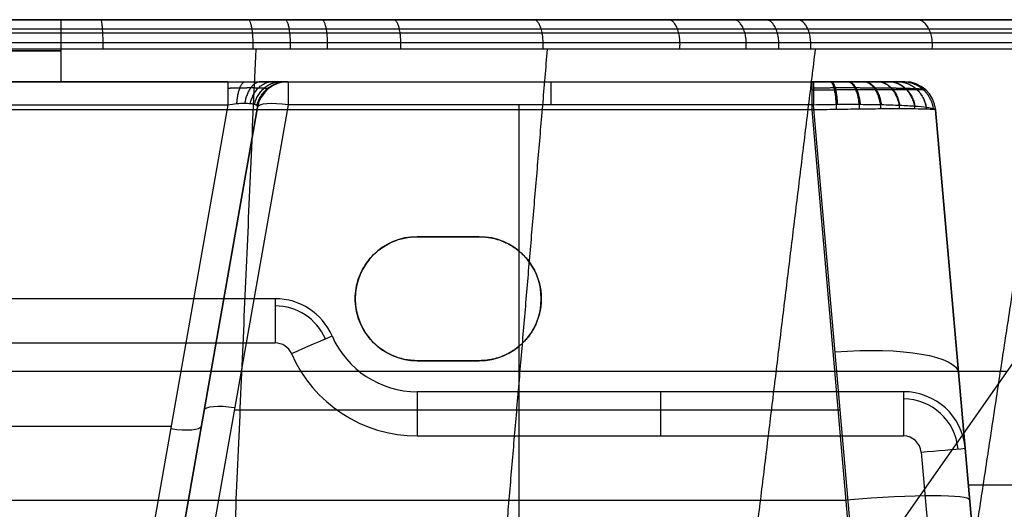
# Model space of a CAD drawing. Header units: millimetres. Extents: x -249 to 249, y -500 to 303.
# Tile 173 of 174: x 11 to 170, y 74 to 153. Entities that reach past the tile are written whole.
import ezdxf

# ---------------------------------------------------------------- set-up
doc = ezdxf.new("R2010")
doc.units = ezdxf.units.MM
doc.header["$MEASUREMENT"] = 0
doc.layers.add('Predefinito', color=7, linetype='Continuous', true_color=0x000000)

# ---------------------------------------------------------------- blocks, each defined once
blk = doc.blocks.new('FORMA50 LAVABO')
at = {"layer": 'Predefinito'}
for p, q in [((17.5, 0, -181.19), (17.5, -10, -181.19)), ((133.73, -108.66, -90.88), (207.22, -3.71, -119.01)), ((7.77, -10, -210.17), (138.66, -10, -210.17)), ((44.47, -10, -152.22), (7.77, -10, -152.22)), ((14.82, -10, -171.88), (153.61, -10, -171.88)), ((-44.47, -13.71, -147.39), (44.47, -13.71, -147.39)), ((44.47, -13.71, -147.39), (26.19, -117.41, -119.6)), ((31.11, -116.98, -114.77), (49.25, -14.13, -142.33)), ((49.25, -14.13, -131.51), (31.89, -112.56, -105.14)), ((54.17, -13.71, -126.68), (36.82, -112.13, -100.31)), ((54.17, -13.71, -126.68), (36.82, -112.13, -100.31)), ((91.36, -13.71, -126.68), (91.36, -111.79, -100.4)), ((145.9, -93.86, -105.2), (138.89, -13.71, -126.68)), ((145.9, -93.86, -105.2), (138.89, -13.71, -126.68)), ((138.66, -14.56, -215.15), (-138.66, -14.56, -215.15)), ((149.68, -140.44, -226.16), (138.66, -14.56, -215.15)), ((158.59, -14.56, -146.69), (165.83, -97.3, -124.52)), ((169.6, -140.44, -206.24), (158.59, -14.56, -195.23)), ((158.59, -14.56, -150.51), (169.6, -140.44, -150.51)), ((75, -35, -216.94), (75, -35, -250)), ((75, -35, -233.47), (85, -35, -233.47)), ((80, -35, -250), (80, -35, -216.94)), ((65, -45, -217.81), (65, -45, -250)), ((95, -45, -250), (95, -45, -217.81)), ((75, -55, -250), (75, -55, -218.69)), ((75, -55, -234.34), (85, -55, -234.34)), ((80, -55, -218.69), (80, -55, -250)), ((85, -55, -218.69), (85, -55, -250)), ((-170.13, -56.67, -104.81), (170.13, -56.67, -104.81)), ((45.49, -62.92, -113.49), (143.2, -62.92, -113.49)), ((-35.33, -65.56, -133.49), (35.33, -65.56, -133.49)), ((156.25, -69.75, -247), (162.83, -145, -247)), ((170, -145, -250), (163.36, -69.13, -250)), ((163.88, -75, -250), (235, -75, -250)), ((-144.17, -77.5, -220.66), (144.17, -77.5, -220.66)), ((164.09, -77.5, -129.83), (164.09, -77.5, -200.73))]:
    blk.add_line(p, q, dxfattribs=at)
at = {"layer": 'Predefinito', "extrusion": (0, 1, 0)}
for centre, radius, end in [((0, 0), 243.6, 180), ((0, -181.19, -5), 17.5, 270), ((0, -181.19, -10), 17.5, 270)]:
    blk.add_arc(centre, radius, 90, end, dxfattribs=at)
at = {"layer": 'Predefinito', "extrusion": (0, 1, -7.0434e-34)}
blk.add_arc((0, -181.19), 17.5, 90, 270, dxfattribs=at)
at = {"layer": 'Predefinito', "extrusion": (-2.78127e-17, 1, -3.70836e-17)}
blk.add_arc((0, 0, -2.13), 239.51, 90, 180, dxfattribs=at)
at = {"layer": 'Predefinito', "extrusion": (1, -3.14157e-14, -5.66675e-16)}
blk.add_arc((-15, -152.22, 44.47), 5, 0, 75, dxfattribs=at)
at = {"layer": 'Predefinito'}
for centre, radius, start, end in [((54.17, -15, -131.51), 5, 90, 170), ((54.17, -15, -142.33), 5, 90, 170), ((54.17, -15, -136.92), 5, 90, 170), ((153.61, -15, -195.23), 5, 5, 90), ((153.61, -15, -146.69), 5, 5, 90), ((153.61, -15, -170.96), 5, 5, 90), ((75, -45, -250), 10, 90, 270), ((75, -45, -233.47), 10, 90, 270), ((85, -45, -250), 10, 0, 90), ((85, -45, -233.47), 10, 0, 90), ((52.09, -55, -250), 10, 23.5782, 90), ((85, -45, -250), 10, 270, 0), ((85, -45, -233.91), 10, 270, 0), ((52.09, -55, -248.98), 8.83, 23.5782, 90), ((52.09, -55, -247), 2.86, 23.5782, 90), ((75, -45, -250), 15, 203.5782, 270), ((75, -45, -247), 22.14, 203.5782, 270), ((153.4, -70, -250), 10, 5, 90), ((153.4, -70, -248.98), 8.83, 5, 90), ((153.4, -70, -247), 2.86, 5, 90)]:
    blk.add_arc(centre, radius, start, end, dxfattribs=at)
at = {"layer": 'Predefinito', "extrusion": (1, -1.63881e-14, -3.46432e-14)}
blk.add_arc((-15, -131.51, 54.17), 5, 0, 75, dxfattribs=at)
at = {"layer": 'Predefinito', "extrusion": (1, 0, 0)}
for centre, radius, start, end in [((-15, -131.51, 96.53), 5, 0, 75), ((-67.14, -257, 114.2), 10, 44.427, 90)]:
    blk.add_arc(centre, radius, start, end, dxfattribs=at)
at = {"layer": 'Predefinito', "extrusion": (1, 8.50224e-14, -2.2056e-13)}
blk.add_arc((-15, -210.17, 138.66), 5, 275, 0, dxfattribs=at)
at = {"layer": 'Predefinito', "extrusion": (1, 1.1025e-13, -9.56022e-15)}
blk.add_arc((-15, -131.51, 138.89), 5, 0, 75, dxfattribs=at)
at = {"layer": 'Predefinito', "extrusion": (0.167901, 0.952213, -0.255145)}
for centre, start, end in [((-55.95, -128.53, 28.37), 0, 87.4241), ((-55.95, -128.53, -22.95), 0, 87.4241), ((-45.95, -138.99, -22.89), 180, 267.4241)]:
    blk.add_arc(centre, 5, start, end, dxfattribs=at)
at = {"layer": 'Predefinito', "extrusion": (1, -5.95967e-15, -1.41868e-14)}
blk.add_arc((-52.14, -257, 52.09), 10, 44.427, 90, dxfattribs=at)
at = {"layer": 'Predefinito', "extrusion": (-0.4, 0.916515, -1.40628e-15)}
blk.add_arc((-28.6, -257, -71.24), 10, 90, 135.573, dxfattribs=at)
at = {"layer": 'Predefinito', "extrusion": (-0.084207, 0.962495, -0.2579)}
blk.add_arc((-136.72, -149.03, -33.65), 20, 91.2926, 180, dxfattribs=at)
at = {"layer": 'Predefinito', "extrusion": (1, -3.98276e-16, 3.78886e-15)}
blk.add_arc((-67.14, -257, 75), 10, 44.427, 90, dxfattribs=at)
at = {"layer": 'Predefinito', "extrusion": (1, -3.45052e-14, -5.3717e-14)}
blk.add_arc((-67.14, -257, 153.4), 10, 44.427, 90, dxfattribs=at)
at = {"layer": 'Predefinito', "extrusion": (-0.087156, 0.996195, 1.24345e-14)}
blk.add_arc((-149.57, -257, -83.1), 10, 90, 135.573, dxfattribs=at)
at = {"layer": 'Predefinito', "extrusion": (-0.086827, 0.992433, 0.086827)}
blk.add_arc((-136.72, -192.03, -108.59), 20, 180, 269.5648, dxfattribs=at)
at = {"layer": 'Predefinito'}
for points in [[(245.12, 0, -250), (122.56, 0, -250), (0, 0, -250)], [(-207.22, 0, -123.84), (0, 0, -123.84), (207.22, 0, -123.84)], [(207.22, -3.71, -119.01), (0, -3.71, -119.01), (-207.22, -3.71, -119.01)], [(48.95, -4.78, 244.19), (45.77, -77.39, 230.01), (42.58, -150, 215.84)], [(95.95, -4.78, 229.82), (89.77, -77.39, 216.66), (83.59, -150, 203.5)], [(139.16, -4.78, 206.53), (130.32, -77.39, 194.98), (121.48, -150, 183.42)], [(176.89, -4.78, 175.31), (165.86, -77.39, 165.81), (154.82, -150, 156.3)], [(54.17, -10, -131.51), (96.53, -10, -131.51), (138.89, -10, -131.51)], [(54.17, -10, -142.33), (54.17, -10, -136.92), (54.17, -10, -131.51)], [(153.61, -10, -146.69), (153.61, -10, -170.96), (153.61, -10, -195.23)], [(49.25, -14.13, -142.33), (49.25, -14.13, -136.92), (49.25, -14.13, -131.51)], [(138.89, -13.71, -126.68), (96.53, -13.71, -126.68), (54.17, -13.71, -126.68)], [(158.59, -14.56, -195.23), (158.59, -14.56, -170.96), (158.59, -14.56, -146.69)], [(75, -35, -216.94), (80, -35, -216.94), (85, -35, -216.94)], [(85, -35, -250), (80, -35, -250), (75, -35, -250)], [(85, -35, -216.94), (85, -35, -233.47), (85, -35, -250)], [(52.09, -45, -250), (0, -45, -250), (-52.09, -45, -250)], [(-52.09, -52.14, -247), (0, -52.14, -247), (52.09, -52.14, -247)], [(85, -55, -218.69), (80, -55, -218.69), (75, -55, -218.69)], [(75, -55, -250), (80, -55, -250), (85, -55, -250)], [(153.4, -60, -250), (114.2, -60, -250), (75, -60, -250)], [(75, -67.14, -247), (114.2, -67.14, -247), (153.4, -67.14, -247)]]:
    blk.add_open_spline(points, degree=2, dxfattribs=at)
for points, weights, knots in [([(-248.21, -1.46, 0), (-248.21, -1.46, 4.09), (-248.11, -1.46, 8.17), (-247.81, -1.46, 14.3), (-247.68, -1.46, 16.35), (-247.38, -1.46, 20.43), (-247.2, -1.46, 22.48), (-246.19, -1.46, 32.65), (-244.99, -1.46, 40.68), (-241.82, -1.46, 56.56), (-239.85, -1.46, 64.4), (-235.15, -1.46, 79.88), (-232.41, -1.46, 87.53), (-228.5, -1.46, 96.96), (-227.7, -1.46, 98.84), (-226.03, -1.46, 102.58), (-225.18, -1.46, 104.44), (-222.56, -1.46, 109.98), (-220.72, -1.46, 113.61), (-214.98, -1.46, 124.33), (-210.82, -1.46, 131.26), (-201.86, -1.46, 144.66), (-197.06, -1.46, 151.14), (-186.79, -1.46, 163.66), (-181.34, -1.46, 169.69), (-169.74, -1.46, 181.29), (-163.71, -1.46, 186.75), (-151.17, -1.46, 197.04), (-144.67, -1.46, 201.86), (-131.22, -1.46, 210.85), (-124.26, -1.46, 215.03), (-115.27, -1.46, 219.84), (-113.45, -1.46, 220.78), (-109.8, -1.46, 222.62), (-107.96, -1.46, 223.52), (-102.41, -1.46, 226.14), (-98.68, -1.46, 227.79), (-87.42, -1.46, 232.45), (-79.79, -1.46, 235.18), (-64.32, -1.46, 239.87), (-56.47, -1.46, 241.84), (-44.53, -1.46, 244.22), (-40.53, -1.46, 244.92), (-34.47, -1.46, 245.82), (-32.44, -1.46, 246.09), (-28.38, -1.46, 246.59), (-26.34, -1.46, 246.82), (-16.17, -1.46, 247.82), (-8.06, -1.46, 248.22), (8.13, -1.46, 248.21), (16.2, -1.46, 247.82), (32.31, -1.46, 246.24), (40.34, -1.46, 245.05), (50.36, -1.46, 243.06), (52.36, -1.46, 242.64), (56.36, -1.46, 241.74), (58.35, -1.46, 241.27), (64.29, -1.46, 239.78), (68.22, -1.46, 238.69), (79.87, -1.46, 235.15), (87.49, -1.46, 232.42), (102.44, -1.46, 226.23), (109.77, -1.46, 222.77), (120.53, -1.46, 217.02), (124.08, -1.46, 215.01), (129.35, -1.46, 211.86), (131.1, -1.46, 210.78), (134.55, -1.46, 208.59), (136.26, -1.46, 207.48), (144.73, -1.46, 201.82), (151.24, -1.46, 196.98), (163.74, -1.46, 186.72), (169.73, -1.46, 181.29), (181.19, -1.46, 169.84), (186.66, -1.46, 163.81), (193.16, -1.46, 155.89), (194.44, -1.46, 154.29), (196.96, -1.46, 151.07), (198.19, -1.46, 149.45), (201.83, -1.46, 144.54), (204.17, -1.46, 141.22), (210.92, -1.46, 131.11), (215.07, -1.46, 124.17), (222.7, -1.46, 109.91), (226.17, -1.46, 102.59), (230.07, -1.46, 93.18), (230.83, -1.46, 91.29), (232.3, -1.46, 87.48), (233.01, -1.46, 85.56), (235.08, -1.46, 79.77), (236.36, -1.46, 75.89), (239.9, -1.46, 64.21), (241.87, -1.46, 56.35), (245.02, -1.46, 40.49), (246.21, -1.46, 32.49), (247.41, -1.46, 20.39), (247.71, -1.46, 16.34), (248.11, -1.46, 8.19), (248.21, -1.46, 4.1), (248.21, -1.46, 0)], [0.816994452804, 0.816994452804, 0.816994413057, 0.816994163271, 0.816994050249, 0.816993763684, 0.816993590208, 0.816992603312, 0.81699139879, 0.816989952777, 0.816989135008, 0.816986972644, 0.816985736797, 0.816985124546, 0.816985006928, 0.816984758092, 0.816984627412, 0.816984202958, 0.816983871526, 0.81698283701, 0.816982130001, 0.816982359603, 0.816982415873, 0.816982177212, 0.816981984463, 0.816983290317, 0.816983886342, 0.816984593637, 0.816984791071, 0.816986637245, 0.816987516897, 0.81698820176, 0.8169883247, 0.81698855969, 0.816988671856, 0.81698903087, 0.81698931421, 0.816990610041, 0.816991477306, 0.816992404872, 0.81699248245, 0.816993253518, 0.816993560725, 0.816993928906, 0.816994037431, 0.816994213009, 0.816994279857, 0.816994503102, 0.816994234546, 0.816994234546, 0.816994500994, 0.816994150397, 0.816993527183, 0.816992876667, 0.816992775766, 0.816992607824, 0.816992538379, 0.816992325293, 0.816992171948, 0.816991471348, 0.816990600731, 0.816988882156, 0.816988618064, 0.816987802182, 0.816987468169, 0.816986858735, 0.816986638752, 0.816986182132, 0.816985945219, 0.816984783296, 0.816984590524, 0.816983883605, 0.816983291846, 0.816982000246, 0.816982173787, 0.816982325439, 0.816982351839, 0.816982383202, 0.816982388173, 0.816982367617, 0.816982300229, 0.816982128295, 0.816982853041, 0.816984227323, 0.816984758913, 0.816985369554, 0.816985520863, 0.81698592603, 0.816986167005, 0.816986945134, 0.816987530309, 0.816989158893, 0.816989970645, 0.816991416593, 0.816992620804, 0.816993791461, 0.816994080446, 0.816994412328, 0.816994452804, 0.816994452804], [0, 0, 0, 0, 12.275607, 12.275607, 18.41341, 18.41341, 24.551214, 24.551214, 49.102428, 49.102428, 73.653641, 73.653641, 98.204855, 98.204855, 104.342659, 104.342659, 110.480462, 110.480462, 122.756069, 122.756069, 147.307283, 147.307283, 171.858497, 171.858497, 196.40971, 196.40971, 220.960924, 220.960924, 245.512138, 245.512138, 270.063352, 270.063352, 276.201155, 276.201155, 282.338959, 282.338959, 294.614566, 294.614566, 319.165779, 319.165779, 343.716993, 343.716993, 355.9926, 355.9926, 362.130403, 362.130403, 368.268207, 368.268207, 392.819421, 392.819421, 417.370634, 417.370634, 441.921848, 441.921848, 448.059652, 448.059652, 454.197455, 454.197455, 466.473062, 466.473062, 491.024276, 491.024276, 515.57549, 515.57549, 527.851097, 527.851097, 533.9889, 533.9889, 540.126703, 540.126703, 564.677917, 564.677917, 589.229131, 589.229131, 613.780345, 613.780345, 619.918148, 619.918148, 626.055952, 626.055952, 638.331559, 638.331559, 662.882772, 662.882772, 687.433986, 687.433986, 693.57179, 693.57179, 699.709593, 699.709593, 711.9852, 711.9852, 736.536414, 736.536414, 761.087628, 761.087628, 773.363234, 773.363234, 785.638841, 785.638841, 785.638841, 785.638841]), ([(44.47, -11.03, -149.17), (45.13, -11.01, -149.2), (45.78, -10.99, -149.13), (47.04, -10.97, -148.8), (47.63, -10.96, -148.53), (48.17, -10.96, -148.17)], [0.896676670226, 0.899061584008, 0.900887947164, 0.903334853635, 0.903955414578, 0.903954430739], [5.7234257, 5.7234257, 5.7234257, 5.7234257, 6.0033055, 6.0033055, 6.2831853, 6.2831853, 6.2831853, 6.2831853]), ([(48.17, -10.96, -148.17), (48.63, -10.96, -147.87), (49.06, -10.97, -147.5), (49.79, -10.98, -146.65), (50.1, -11, -146.18), (50.58, -11.03, -145.16), (50.76, -11.06, -144.61), (50.96, -11.11, -143.49), (51, -11.14, -142.9), (50.96, -11.17, -142.33)], [0.903954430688, 0.903954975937, 0.903493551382, 0.901667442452, 0.900302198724, 0.896719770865, 0.894502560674, 0.889304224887, 0.886323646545, 0.883022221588], [0, 0, 0, 0, 0.2415195, 0.2415195, 0.483039, 0.483039, 0.7245586, 0.7245586, 0.9660781, 0.9660781, 0.9660781, 0.9660781]), ([(156.99, -11.31, -146.69), (156.95, -11.29, -145.48), (156.81, -11.26, -144.27), (156.3, -11.21, -141.92), (155.94, -11.18, -140.77), (155.01, -11.14, -138.57), (154.44, -11.12, -137.52), (153.11, -11.09, -135.55), (152.36, -11.07, -134.63), (150.7, -11.05, -132.96), (149.79, -11.04, -132.21), (147.84, -11.02, -130.89), (146.81, -11.02, -130.33), (144.65, -11.01, -129.42), (143.53, -11.01, -129.08), (141.23, -11.02, -128.6), (140.06, -11.02, -128.48), (138.89, -11.03, -128.47)], [0.868638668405, 0.871448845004, 0.874133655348, 0.879172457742, 0.881526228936, 0.885834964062, 0.887789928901, 0.891247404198, 0.892749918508, 0.89526267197, 0.896272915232, 0.897775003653, 0.898266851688, 0.898719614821, 0.898680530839, 0.898072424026, 0.897503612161, 0.896676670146], [0, 0, 0, 0, 3.903353, 3.903353, 7.806706, 7.806706, 11.710059, 11.710059, 15.613411, 15.613411, 19.516764, 19.516764, 23.420117, 23.420117, 27.32347, 27.32347, 31.226823, 31.226823, 31.226823, 31.226823]), ([(138.66, -11.31, -213.55), (139.86, -11.3, -213.54), (141.06, -11.3, -213.41), (143.41, -11.28, -212.93), (144.56, -11.27, -212.57), (146.77, -11.26, -211.65), (147.82, -11.26, -211.08), (149.81, -11.25, -209.75), (150.73, -11.25, -208.99), (152.42, -11.25, -207.3), (153.19, -11.25, -206.37), (154.52, -11.26, -204.39), (155.09, -11.26, -203.33), (156.01, -11.27, -201.12), (156.37, -11.28, -199.97), (156.85, -11.3, -197.62), (156.98, -11.3, -196.43), (156.99, -11.31, -195.23)], [0.868638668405, 0.869593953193, 0.870450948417, 0.871940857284, 0.872573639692, 0.873594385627, 0.873982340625, 0.874501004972, 0.874631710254, 0.874631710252, 0.874501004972, 0.873982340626, 0.873594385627, 0.872573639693, 0.871940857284, 0.870450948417, 0.869593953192, 0.868638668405], [0, 0, 0, 0, 3.917279, 3.917279, 7.834558, 7.834558, 11.751836, 11.751836, 15.669115, 15.669115, 19.586394, 19.586394, 23.503673, 23.503673, 27.420952, 27.420952, 31.338231, 31.338231, 31.338231, 31.338231])]:
    blk.add_rational_spline(points, weights, degree=3, knots=knots, dxfattribs=at)
for points, knots in [([(-245.12, 0, 0), (-245.12, 0, 4.05), (-245.02, 0, 8.09), (-244.72, 0, 14.15), (-244.59, 0, 16.16), (-244.29, 0, 20.2), (-244.12, 0, 22.21), (-243.12, 0, 32.25), (-241.94, 0, 40.18), (-238.81, 0, 55.85), (-236.86, 0, 63.58), (-232.22, 0, 78.87), (-229.53, 0, 86.41), (-225.67, 0, 95.72), (-224.87, 0, 97.57), (-223.23, 0, 101.27), (-222.39, 0, 103.11), (-219.8, 0, 108.57), (-217.99, 0, 112.15), (-212.33, 0, 122.74), (-208.23, 0, 129.57), (-199.38, 0, 142.81), (-194.64, 0, 149.2), (-184.52, 0, 161.55), (-179.14, 0, 167.51), (-167.7, 0, 178.96), (-161.74, 0, 184.36), (-149.38, 0, 194.51), (-142.97, 0, 199.27), (-129.69, 0, 208.15), (-122.83, 0, 212.28), (-113.96, 0, 217.03), (-112.17, 0, 217.96), (-108.56, 0, 219.78), (-106.74, 0, 220.67), (-101.27, 0, 223.26), (-97.59, 0, 224.89), (-86.48, 0, 229.5), (-78.95, 0, 232.19), (-63.69, 0, 236.84), (-55.95, 0, 238.79), (-44.16, 0, 241.14), (-40.21, 0, 241.83), (-34.23, 0, 242.73), (-32.24, 0, 243), (-28.22, 0, 243.5), (-26.21, 0, 243.72), (-16.16, 0, 244.72), (-8.09, 0, 245.12), (8.1, 0, 245.12), (16.15, 0, 244.72), (32.16, 0, 243.13), (40.12, 0, 241.95), (50.02, 0, 239.97), (52, 0, 239.55), (55.94, 0, 238.66), (57.9, 0, 238.19), (63.76, 0, 236.72), (67.63, 0, 235.64), (79.13, 0, 232.13), (86.65, 0, 229.43), (101.4, 0, 223.31), (108.62, 0, 219.89), (119.24, 0, 214.2), (122.74, 0, 212.21), (127.94, 0, 209.09), (129.66, 0, 208.03), (133.07, 0, 205.87), (134.76, 0, 204.77), (143.11, 0, 199.17), (149.53, 0, 194.39), (161.86, 0, 184.26), (167.76, 0, 178.89), (179.07, 0, 167.58), (184.46, 0, 161.63), (192.15, 0, 152.24), (194.63, 0, 149.06), (199.41, 0, 142.6), (201.72, 0, 139.32), (208.37, 0, 129.34), (212.47, 0, 122.49), (219.99, 0, 108.41), (223.41, 0, 101.18), (227.25, 0, 91.9), (228, 0, 90.03), (229.45, 0, 86.26), (230.15, 0, 84.37), (232.19, 0, 78.66), (233.45, 0, 74.83), (236.94, 0, 63.3), (238.88, 0, 55.55), (241.98, 0, 39.91), (243.15, 0, 32.02), (244.72, 0, 16.11), (245.12, 0, 8.09), (245.12, 0, 0)], [0, 0, 0, 0, 0.0121286, 0.0121286, 0.0181929, 0.0181929, 0.0242572, 0.0242572, 0.0485143, 0.0485143, 0.0727715, 0.0727715, 0.0970286, 0.0970286, 0.1030929, 0.1030929, 0.1091572, 0.1091572, 0.1212858, 0.1212858, 0.145543, 0.145543, 0.1698001, 0.1698001, 0.1940573, 0.1940573, 0.2183145, 0.2183145, 0.2425716, 0.2425716, 0.2668288, 0.2668288, 0.2728931, 0.2728931, 0.2789574, 0.2789574, 0.2910859, 0.2910859, 0.3153431, 0.3153431, 0.3396003, 0.3396003, 0.3517288, 0.3517288, 0.3577931, 0.3577931, 0.3638574, 0.3638574, 0.3881146, 0.3881146, 0.4123718, 0.4123718, 0.4366289, 0.4366289, 0.4426932, 0.4426932, 0.4487575, 0.4487575, 0.4608861, 0.4608861, 0.4851432, 0.4851432, 0.5094004, 0.5094004, 0.521529, 0.521529, 0.5275933, 0.5275933, 0.5336576, 0.5336576, 0.5579147, 0.5579147, 0.5821719, 0.5821719, 0.606429, 0.606429, 0.6185576, 0.6185576, 0.6306862, 0.6306862, 0.6549434, 0.6549434, 0.6792005, 0.6792005, 0.6852648, 0.6852648, 0.6913291, 0.6913291, 0.7034577, 0.7034577, 0.7277149, 0.7277149, 0.751972, 0.751972, 0.7762292, 0.7762292, 0.7762292, 0.7762292]), ([(249.04, -4.78), (249.04, -4.78, 4.12), (248.94, -4.78, 8.22), (248.54, -4.78, 16.39), (248.23, -4.78, 20.46), (247.03, -4.78, 32.6), (245.84, -4.78, 40.63), (242.68, -4.78, 56.54), (240.7, -4.78, 64.43), (237.15, -4.78, 76.15), (235.87, -4.78, 80.04), (233.79, -4.78, 85.84), (233.07, -4.78, 87.77), (231.6, -4.78, 91.59), (230.84, -4.78, 93.49), (226.92, -4.78, 102.93), (223.44, -4.78, 110.28), (215.79, -4.78, 124.59), (211.62, -4.78, 131.55), (204.85, -4.78, 141.69), (202.5, -4.78, 145.02), (198.85, -4.78, 149.95), (197.61, -4.78, 151.58), (195.09, -4.78, 154.81), (193.81, -4.78, 156.41), (187.29, -4.78, 164.36), (181.8, -4.78, 170.4), (170.3, -4.78, 181.9), (164.29, -4.78, 187.34), (151.74, -4.78, 197.64), (145.21, -4.78, 202.49), (136.72, -4.78, 208.17), (135, -4.78, 209.29), (131.53, -4.78, 211.48), (129.78, -4.78, 212.56), (124.5, -4.78, 215.73), (120.93, -4.78, 217.75), (110.13, -4.78, 223.52), (102.78, -4.78, 226.99), (87.79, -4.78, 233.2), (80.14, -4.78, 235.94), (68.44, -4.78, 239.49), (64.51, -4.78, 240.58), (58.55, -4.78, 242.07), (56.55, -4.78, 242.55), (52.54, -4.78, 243.45), (50.53, -4.78, 243.87), (40.48, -4.78, 245.87), (32.42, -4.78, 247.06), (16.25, -4.78, 248.64), (8.15, -4.78, 249.04), (-8.09, -4.78, 249.04), (-16.23, -4.78, 248.65), (-26.43, -4.78, 247.64), (-28.47, -4.78, 247.42), (-32.55, -4.78, 246.91), (-34.59, -4.78, 246.64), (-40.66, -4.78, 245.74), (-44.68, -4.78, 245.04), (-56.66, -4.78, 242.65), (-64.54, -4.78, 240.67), (-80.06, -4.78, 235.96), (-87.71, -4.78, 233.23), (-99.01, -4.78, 228.55), (-102.75, -4.78, 226.9), (-108.32, -4.78, 224.26), (-110.17, -4.78, 223.36), (-113.83, -4.78, 221.51), (-115.65, -4.78, 220.57), (-124.67, -4.78, 215.74), (-131.65, -4.78, 211.55), (-145.16, -4.78, 202.53), (-151.68, -4.78, 197.69), (-164.25, -4.78, 187.38), (-170.31, -4.78, 181.89), (-181.94, -4.78, 170.26), (-187.42, -4.78, 164.2), (-197.71, -4.78, 151.65), (-202.53, -4.78, 145.15), (-211.53, -4.78, 131.7), (-215.7, -4.78, 124.75), (-221.46, -4.78, 113.99), (-223.3, -4.78, 110.34), (-225.93, -4.78, 104.79), (-226.79, -4.78, 102.93), (-228.46, -4.78, 99.17), (-229.27, -4.78, 97.28), (-233.19, -4.78, 87.82), (-235.93, -4.78, 80.15), (-240.65, -4.78, 64.61), (-242.63, -4.78, 56.75), (-245.81, -4.78, 40.82), (-247.02, -4.78, 32.76), (-248.03, -4.78, 22.55), (-248.21, -4.78, 20.5), (-248.51, -4.78, 16.4), (-248.64, -4.78, 14.35), (-248.94, -4.78, 8.2), (-249.04, -4.78, 4.1), (-249.04, -4.78)], [-0.3938921, -0.3938921, -0.3938921, -0.3938921, -0.381582, -0.381582, -0.3692718, -0.3692718, -0.3446515, -0.3446515, -0.3200312, -0.3200312, -0.3077211, -0.3077211, -0.301566, -0.301566, -0.2954109, -0.2954109, -0.2707906, -0.2707906, -0.2461703, -0.2461703, -0.2338601, -0.2338601, -0.2277051, -0.2277051, -0.22155, -0.22155, -0.1969297, -0.1969297, -0.1723094, -0.1723094, -0.1476891, -0.1476891, -0.141534, -0.141534, -0.1353789, -0.1353789, -0.1230687, -0.1230687, -0.0984484, -0.0984484, -0.0738281, -0.0738281, -0.061518, -0.061518, -0.0553629, -0.0553629, -0.0492078, -0.0492078, -0.0245875, -0.0245875, 0.0000328, 0.0000328, 0.0246531, 0.0246531, 0.0308082, 0.0308082, 0.0369633, 0.0369633, 0.0492734, 0.0492734, 0.0738937, 0.0738937, 0.098514, 0.098514, 0.1108242, 0.1108242, 0.1169793, 0.1169793, 0.1231343, 0.1231343, 0.1477546, 0.1477546, 0.172375, 0.172375, 0.1969953, 0.1969953, 0.2216156, 0.2216156, 0.2462359, 0.2462359, 0.2708562, 0.2708562, 0.2831663, 0.2831663, 0.2893214, 0.2893214, 0.2954765, 0.2954765, 0.3200968, 0.3200968, 0.3447171, 0.3447171, 0.3693374, 0.3693374, 0.3754925, 0.3754925, 0.3816476, 0.3816476, 0.3939577, 0.3939577, 0.3939577, 0.3939577]), ([(54.17, -10, -142.33), (54.17, -10, -142.74), (54.15, -10, -143.16), (54.05, -10, -143.98), (53.97, -10, -144.39), (53.78, -10, -145.19), (53.66, -10, -145.58), (53.37, -10, -146.35), (53.2, -10, -146.72), (52.82, -10, -147.44), (52.61, -10, -147.79), (52.14, -10, -148.45), (51.89, -10, -148.77), (51.35, -10, -149.37), (51.06, -10, -149.65), (50.45, -10, -150.17), (50.13, -10, -150.41), (49.79, -10, -150.64)], [-0.9660781, -0.9660781, -0.9660781, -0.9660781, -0.8453183, -0.8453183, -0.7245586, -0.7245586, -0.6037988, -0.6037988, -0.483039, -0.483039, -0.3622793, -0.3622793, -0.2415195, -0.2415195, -0.1207598, -0.1207598, 0, 0, 0, 0]), ([(153.61, -10, -195.23), (153.61, -10, -196.21), (153.51, -10, -197.19), (153.13, -10, -199.11), (152.85, -10, -200.05), (152.1, -10, -201.86), (151.64, -10, -202.72), (150.55, -10, -204.35), (149.93, -10, -205.11), (148.55, -10, -206.49), (147.79, -10, -207.11), (146.16, -10, -208.2), (145.3, -10, -208.66), (143.49, -10, -209.41), (142.55, -10, -209.69), (140.63, -10, -210.07), (139.65, -10, -210.17), (138.66, -10, -210.17)], [2.359993, 2.359993, 2.359993, 2.359993, 2.555393, 2.555393, 2.750793, 2.750793, 2.946193, 2.946193, 3.141593, 3.141593, 3.336993, 3.336993, 3.532393, 3.532393, 3.727793, 3.727793, 3.923193, 3.923193, 3.923193, 3.923193]), ([(138.89, -10, -131.51), (139.86, -10, -131.51), (140.83, -10, -131.61), (142.73, -10, -131.99), (143.66, -10, -132.28), (145.44, -10, -133.04), (146.29, -10, -133.51), (147.89, -10, -134.6), (148.64, -10, -135.23), (150, -10, -136.64), (150.61, -10, -137.41), (151.67, -10, -139.06), (152.13, -10, -139.94), (152.86, -10, -141.77), (153.14, -10, -142.73), (153.51, -10, -144.69), (153.61, -10, -145.69), (153.61, -10, -146.69)], [2.837099, 2.837099, 2.837099, 2.837099, 3.030629, 3.030629, 3.224159, 3.224159, 3.417688, 3.417688, 3.611218, 3.611218, 3.804747, 3.804747, 3.998277, 3.998277, 4.191807, 4.191807, 4.385336, 4.385336, 4.385336, 4.385336]), ([(44.47, -13.71, -147.39), (44.96, -13.63, -147.41), (45.44, -13.57, -147.35), (46.35, -13.49, -147.11), (46.78, -13.47, -146.91), (47.17, -13.47, -146.66)], [-0.5597596, -0.5597596, -0.5597596, -0.5597596, -0.2798798, -0.2798798, 0, 0, 0, 0]), ([(47.17, -13.47, -146.66), (47.51, -13.47, -146.44), (47.81, -13.49, -146.17), (48.35, -13.55, -145.55), (48.57, -13.59, -145.21), (48.93, -13.7, -144.46), (49.06, -13.77, -144.05), (49.23, -13.94, -143.21), (49.26, -14.03, -142.77), (49.25, -14.13, -142.33)], [-6.2831853, -6.2831853, -6.2831853, -6.2831853, -6.0416658, -6.0416658, -5.8001462, -5.8001462, -5.5586267, -5.5586267, -5.3171072, -5.3171072, -5.3171072, -5.3171072]), ([(138.89, -13.71, -126.68), (140.18, -13.68, -126.69), (141.47, -13.66, -126.82), (144, -13.64, -127.34), (145.24, -13.64, -127.73), (147.62, -13.66, -128.73), (148.76, -13.67, -129.35), (150.89, -13.72, -130.8), (151.89, -13.75, -131.63), (153.71, -13.83, -133.48), (154.53, -13.88, -134.49), (155.96, -13.98, -136.67), (156.57, -14.05, -137.82), (157.56, -14.18, -140.24), (157.94, -14.25, -141.5), (158.45, -14.4, -144.06), (158.58, -14.48, -145.38), (158.59, -14.56, -146.69)], [-3.446086, -3.446086, -3.446086, -3.446086, -3.252556, -3.252556, -3.059027, -3.059027, -2.865497, -2.865497, -2.671967, -2.671967, -2.478438, -2.478438, -2.284908, -2.284908, -2.091379, -2.091379, -1.897849, -1.897849, -1.897849, -1.897849]), ([(158.59, -14.56, -195.23), (158.59, -14.54, -196.53), (158.46, -14.51, -197.84), (157.94, -14.47, -200.39), (157.56, -14.45, -201.65), (156.56, -14.42, -204.06), (155.95, -14.41, -205.21), (154.5, -14.39, -207.38), (153.67, -14.39, -208.39), (151.83, -14.39, -210.23), (150.81, -14.39, -211.06), (148.65, -14.41, -212.51), (147.49, -14.42, -213.13), (145.09, -14.45, -214.13), (143.83, -14.47, -214.51), (141.27, -14.51, -215.02), (139.97, -14.54, -215.15), (138.66, -14.56, -215.15)], [-3.923193, -3.923193, -3.923193, -3.923193, -3.727793, -3.727793, -3.532393, -3.532393, -3.336993, -3.336993, -3.141593, -3.141593, -2.946193, -2.946193, -2.750793, -2.750793, -2.555393, -2.555393, -2.359993, -2.359993, -2.359993, -2.359993])]:
    blk.add_open_spline(points, degree=3, knots=knots, dxfattribs=at)
for points, weights, degree in [([(24.34, -4.78, 247.85), (24.43, 0, 248.8), (23.95, 0, 243.95)], [1, 0.633988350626, 1.00000060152], 2), ([(48.52, -4.78, 244.27), (48.7, 0, 245.21), (47.75, 0, 240.42)], [1, 0.633986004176, 1.00000001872], 2), ([(54.54, -4.78, 243), (54.75, 0, 243.93), (53.68, 0, 239.17)], [1, 0.633985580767, 0.99999960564], 2), ([(60.53, -4.78, 241.57), (60.77, 0, 242.5), (59.58, 0, 237.77)], [1, 0.633984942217, 0.999999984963], 2), ([(72.34, -4.78, 238.3), (72.62, 0, 239.22), (71.2, 0, 234.55)], [1, 0.633983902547, 0.999999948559], 2), ([(95.28, -4.78, 230.09), (95.65, 0, 230.98), (93.78, 0, 226.47)], [1, 0.633979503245, 0.999999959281], 2), ([(117.33, -4.78, 219.67), (117.78, 0, 220.51), (115.49, 0, 216.21)], [1, 0.633976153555, 0.999999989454], 2), ([(128.02, -4.78, 213.62), (128.51, 0, 214.44), (126, 0, 210.26)], [1, 0.633974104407, 1.0000000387], 2), ([(133.27, -4.78, 210.39), (133.78, 0, 211.2), (131.17, 0, 207.07)], [1, 0.633973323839, 0.999998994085], 2), ([(138.42, -4.78, 207.04), (138.95, 0, 207.83), (136.24, 0, 203.78)], [1, 0.633971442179, 0.999999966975], 2), ([(158.02, -4.78, 192.49), (158.62, 0, 193.23), (155.53, 0, 189.46)], [1, 0.633968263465, 1.00000042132], 2), ([(44.47, -10, -152.22), (46.39, -10, -152.22), (48.21, -10, -151.67), (49.79, -10, -150.64)], [1, 0.974059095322, 0.974059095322, 1], 3), ([(45.9, -13.53, -147.23), (46.21, -10, -148.27), (47.26, -10, -151.81)], [1, 0.804222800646, 1], 2), ([(49.79, -10, -150.64), (47.78, -10, -147.59), (47.17, -13.47, -146.66)], [0.999999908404, 0.807908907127, 1], 2), ([(48.08, -13.52, -145.86), (48.89, -10, -146.59), (51.62, -10, -149.07)], [1, 0.805160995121, 0.999999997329], 2), ([(48.75, -13.65, -144.83), (49.66, -10, -145.31), (53.01, -10, -147.08)], [1, 0.79702196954, 1], 2), ([(49.15, -13.86, -143.63), (50.03, -10, -143.85), (53.88, -10, -144.79)], [1, 0.783806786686, 0.999999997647], 2), ([(141.59, -10, -209.88), (142.46, -10, -214.31), (142.55, -14.49, -214.76)], [1, 0.742391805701, 1], 2), ([(141.78, -10, -131.8), (142.53, -10, -128.08), (142.74, -13.65, -127.08)], [1, 0.796752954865, 1], 2), ([(144.39, -10, -209.03), (146.1, -10, -213.16), (146.29, -14.43, -213.63)], [1, 0.74616802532, 1], 2), ([(144.55, -10, -132.66), (146.03, -10, -129.17), (146.43, -13.65, -128.23)], [1, 0.796986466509, 1], 2), ([(146.98, -10, -207.66), (149.43, -10, -211.34), (149.73, -14.4, -211.78)], [1, 0.748483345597, 1], 2), ([(147.09, -10, -134.05), (149.26, -10, -130.9), (149.82, -13.69, -130.08)], [1, 0.794047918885, 1], 2), ([(149.24, -10, -205.8), (152.36, -10, -208.93), (152.75, -14.39, -209.31)], [1, 0.749263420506, 1], 2), ([(149.32, -10, -135.94), (152.12, -10, -133.22), (152.8, -13.79, -132.56)], [1, 0.788012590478, 1], 2), ([(151.09, -10, -203.54), (154.78, -10, -206), (155.22, -14.4, -206.29)], [1, 0.748483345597, 1], 2), ([(151.14, -10, -138.23), (154.52, -10, -136.05), (155.24, -13.93, -135.58)], [1, 0.7790373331, 1], 2), ([(152.47, -10, -200.95), (156.6, -10, -202.66), (157.06, -14.43, -202.85)], [1, 0.74616802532, 1], 2), ([(152.49, -10, -140.85), (156.37, -10, -139.31), (157.06, -14.11, -139.03)], [1, 0.767361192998, 1], 2), ([(153.32, -10, -198.15), (157.75, -10, -199.03), (158.2, -14.49, -199.12)], [1, 0.742391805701, 1], 2), ([(153.33, -10, -143.71), (157.61, -10, -142.89), (158.19, -14.33, -142.78)], [1, 0.75330611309, 1], 2), ([(75, -55, -218.69), (55, -55, -218.69), (55, -35, -216.94), (75, -35, -216.94)], [1, 0.333333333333, 0.333333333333, 1], 3), ([(85, -35, -216.94), (90.86, -35, -216.94), (95, -39.14, -217.3), (95, -45, -217.81)], [1, 0.804737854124, 0.804737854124, 1], 3), ([(95, -45, -217.81), (95, -50.86, -218.33), (90.86, -55, -218.69), (85, -55, -218.69)], [1, 0.804737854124, 0.804737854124, 1], 3)]:
    blk.add_rational_spline(points, weights, degree=degree, dxfattribs=at)
blk = doc.blocks.new('MBF 50 S')
at = {"layer": 'Predefinito'}
blk.add_blockref('FORMA50 LAVABO', (0, 153, 250), dxfattribs=at)

msp = doc.modelspace()

# ---------------------------------------------------------------- block references
at = {"layer": 'Predefinito'}
msp.add_blockref('MBF 50 S', (0, 0), dxfattribs=at)

doc.saveas('drawing.dxf')
